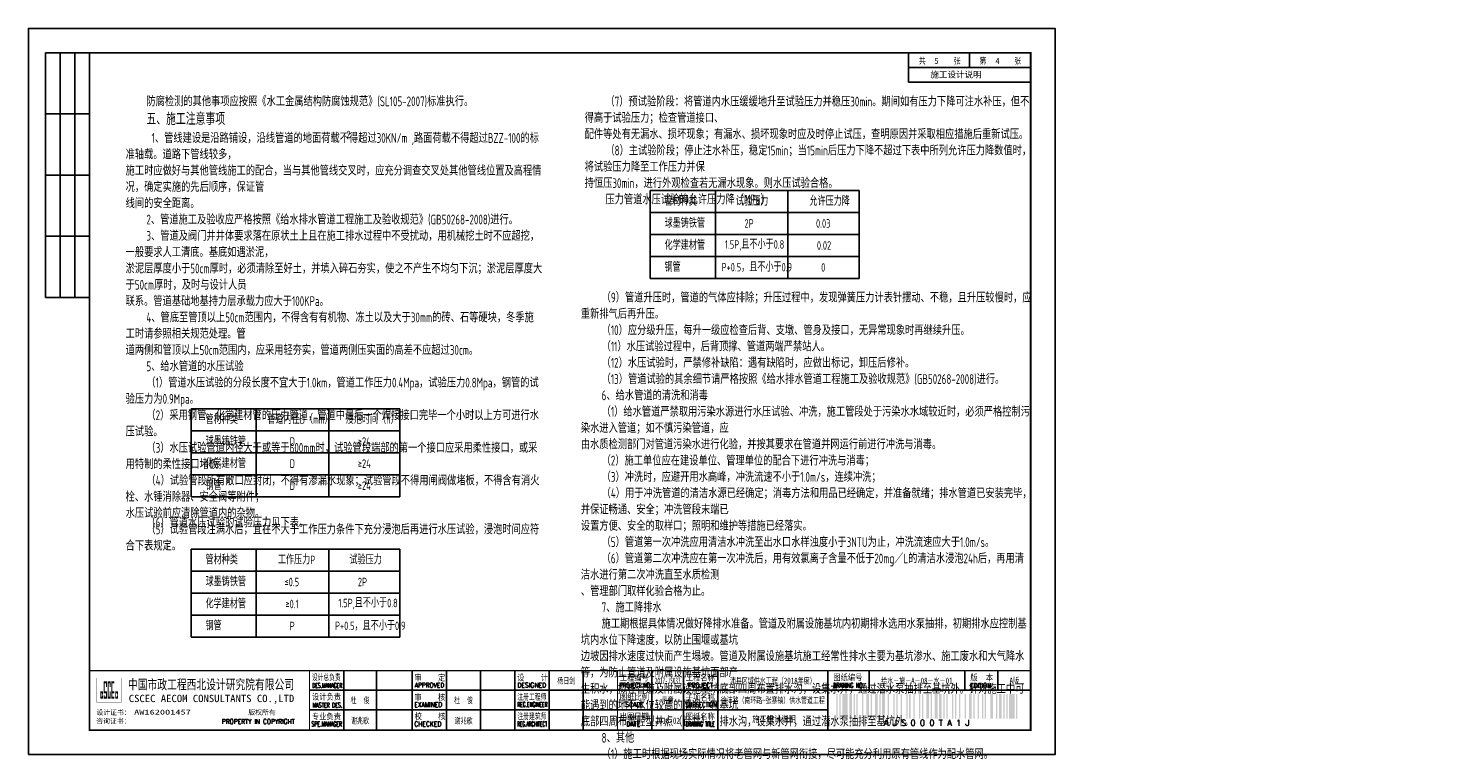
# Paper-space layout 'Layout1' of a CAD drawing. Extents: x 2184 to 6879, y -5477 to -3492.
# Tile 13 of 14: x 5819 to 6400, y -4938 to -4641. Entities that reach past the tile are written whole.
import ezdxf
from ezdxf.enums import TextEntityAlignment as Align

# ---------------------------------------------------------------- set-up
doc = ezdxf.new("R2010")
doc.units = 0
doc.layers.get('0').update_dxf_attribs({"linetype": 'CONTINUOUS'})
doc.layers.add('GPSCOMMON', color=7, linetype='CONTINUOUS')
doc.layers.add('标注', color=7, linetype='CONTINUOUS')
doc.styles.add('gpshz', font='tssdeng.shx', dxfattribs={"width": 0.7, "height": 2.5, "bigfont": 'hztxt.shx'})
doc.styles.get("Standard").update_dxf_attribs({"font": 'rs.shx', "bigfont": 'hztxt.shx'})
doc.styles.add('图签', font='txt', dxfattribs={"width": 0.66})
doc.styles.add('图签 1', font='romanc.shx', dxfattribs={"width": 0.8})
doc.styles.add('图签1', font='romanc.shx', dxfattribs={"width": 0.8})
doc.styles.add('宋体', font='txt')

# ---------------------------------------------------------------- blocks, each defined once
blk = doc.blocks.new('*U28')
at = {"linetype": 'Continuous'}
h = blk.add_hatch(color=0, dxfattribs=at)
h.paths.add_polyline_path([(30.15, 24.21), (30.15, 23.67), (29.79, 23.67), (29.79, 25.06), (30.15, 25.06), (30.15, 24.58), (30.49, 24.58), (30.49, 25.94), (29.45, 25.94), (29.45, 22.84), (30.49, 22.84), (30.49, 24.21)])
h.paths.add_polyline_path([(30.83, 24.21), (30.83, 22.84), (32.1, 22.84), (32.1, 25.94), (31.17, 25.94), (31.17, 29.16), (31.76, 29.16), (31.76, 27.64), (32.1, 27.64), (32.1, 29.98), (30.83, 29.98), (30.83, 25.06), (31.76, 25.06), (31.76, 23.67), (31.17, 23.67), (31.17, 24.21)])
h.paths.add_polyline_path([(33.25, 25.94), (33.25, 23.67), (32.78, 23.67), (32.78, 29.16), (33.25, 29.16), (33.25, 27.64), (33.59, 27.64), (33.59, 29.98), (32.44, 29.98), (32.44, 22.84), (33.59, 22.84), (33.59, 25.94)])
h.paths.add_polyline_path([(35.22, 29.98), (33.93, 29.98), (33.93, 22.84), (35.22, 22.84), (35.22, 23.67), (34.27, 23.67), (34.27, 25.06), (35.22, 25.06), (35.22, 25.94), (34.27, 25.94), (34.27, 29.16), (35.22, 29.16)])
h.paths.add_polyline_path([(36.25, 24.21), (36.25, 23.67), (35.9, 23.67), (35.9, 25.06), (36.25, 25.06), (36.25, 24.58), (36.59, 24.58), (36.59, 25.94), (35.56, 25.94), (35.56, 22.84), (36.59, 22.84), (36.59, 24.21)])
at = {"color": 0}
for p, q in [((7, 287), (7, 187)), ((25, 287), (7, 287)), ((13, 287), (13, 187)), ((19, 287), (19, 187)), ((360, 275), (360, 287)), ((385, 281), (385, 287)), ((410, 275), (410, 287)), ((360, 281), (410, 281)), ((360, 275), (410, 275)), ((25, 262), (7, 262)), ((25, 237), (7, 237)), ((25, 212), (7, 212)), ((25, 187), (7, 187)), ((129, 10.34), (129, 34.34)), ((142.36, 10.34), (142.36, 34.34)), ((157, 10.34), (157, 34.34)), ((171, 10.34), (171, 34.34)), ((185, 10.34), (185, 34.34)), ((199, 10.34), (199, 34.34)), ((213, 10.34), (213, 34.34)), ((227, 10.34), (227, 34.34)), ((255, 10.34), (255, 34.34)), ((268, 10.34), (268, 34.34)), ((282, 10.34), (282, 34.34)), ((327, 34.34), (327, 26.34)), ((343.88, 34.34), (343.88, 26.34)), ((383.01, 26.34), (383.01, 34.34)), ((396.62, 26.34), (396.62, 34.34)), ((115, 26.34), (330, 26.34)), ((327, 26.34), (410, 26.34)), ((327, 10.34), (327, 26.34)), ((115, 18.34), (327, 18.34))]:
    blk.add_line(p, q, dxfattribs=at)
blk.add_lwpolyline([(0, 0), (420, 0), (420, 297), (0, 297)], close=True, dxfattribs=at)
for points, const_width in [([(410, 10), (410, 287), (25, 287), (25, 10), (410, 10)], 0.75), ([(25, 34.34), (410, 34.34)], 0.5), ([(115, 10.34), (115, 34.34)], 0.5), ([(241, 10.34), (241, 34.34)], 0.5), ([(327, 10.34), (327, 26.34)], 0.35), ([(327, 26.34), (410, 26.34)], 0.35)]:
    blk.add_lwpolyline(points, dxfattribs=dict(at, const_width=const_width))
at = {"color": 0, "linetype": 'Continuous', "const_width": 0.107}
blk.add_lwpolyline([(28, 21.34), (38, 21.34), (38, 31.34), (28, 31.34)], close=True, dxfattribs=at)
at = {"color": 0}
for points in [[(330.54, 14.73), (330.54, 24.73), (331.09, 14.73), (331.09, 24.73)], [(331.74, 14.73), (331.74, 24.73), (332.29, 14.73), (332.29, 24.73)], [(332.94, 14.73), (332.94, 24.73), (335.14, 14.73), (335.14, 24.73)], [(335.79, 14.73), (335.79, 24.73), (336.89, 14.73), (336.89, 24.73)], [(337.54, 14.73), (337.54, 24.73), (338.09, 14.73), (338.09, 24.73)], [(338.74, 14.73), (338.74, 24.73), (339.29, 14.73), (339.29, 24.73)], [(341.04, 14.73), (341.04, 24.73), (341.59, 14.73), (341.59, 24.73)], [(342.79, 14.73), (342.79, 24.73), (343.89, 14.73), (343.89, 24.73)], [(344.54, 14.73), (344.54, 24.73), (345.09, 14.73), (345.09, 24.73)], [(346.29, 14.73), (346.29, 24.73), (347.39, 14.73), (347.39, 24.73)], [(348.04, 14.73), (348.04, 24.73), (348.59, 14.73), (348.59, 24.73)], [(349.24, 14.73), (349.24, 24.73), (350.34, 14.73), (350.34, 24.73)], [(351.54, 14.73), (351.54, 24.73), (352.09, 14.73), (352.09, 24.73)], [(353.84, 14.73), (353.84, 24.73), (354.39, 14.73), (354.39, 24.73)], [(355.04, 14.73), (355.04, 24.73), (355.59, 14.73), (355.59, 24.73)], [(356.79, 14.73), (356.79, 24.73), (357.34, 14.73), (357.34, 24.73)], [(359.09, 14.73), (359.09, 24.73), (359.64, 14.73), (359.64, 24.73)], [(360.29, 14.73), (360.29, 24.73), (360.84, 14.73), (360.84, 24.73)], [(362.04, 14.73), (362.04, 24.73), (362.59, 14.73), (362.59, 24.73)], [(364.34, 14.73), (364.34, 24.73), (364.89, 14.73), (364.89, 24.73)], [(365.54, 14.73), (365.54, 24.73), (366.09, 14.73), (366.09, 24.73)], [(367.29, 14.73), (367.29, 24.73), (368.39, 14.73), (368.39, 24.73)], [(369.04, 14.73), (369.04, 24.73), (369.59, 14.73), (369.59, 24.73)], [(370.79, 14.73), (370.79, 24.73), (371.89, 14.73), (371.89, 24.73)], [(372.54, 14.73), (372.54, 24.73), (373.64, 14.73), (373.64, 24.73)], [(374.29, 14.73), (374.29, 24.73), (374.84, 14.73), (374.84, 24.73)], [(375.49, 14.73), (375.49, 24.73), (376.04, 14.73), (376.04, 24.73)], [(377.79, 14.73), (377.79, 24.73), (378.34, 14.73), (378.34, 24.73)], [(378.99, 14.73), (378.99, 24.73), (379.54, 14.73), (379.54, 24.73)], [(380.74, 14.73), (380.74, 24.73), (381.29, 14.73), (381.29, 24.73)], [(383.04, 14.73), (383.04, 24.73), (383.59, 14.73), (383.59, 24.73)], [(384.79, 14.73), (384.79, 24.73), (385.89, 14.73), (385.89, 24.73)], [(386.54, 14.73), (386.54, 24.73), (387.09, 14.73), (387.09, 24.73)], [(388.29, 14.73), (388.29, 24.73), (388.84, 14.73), (388.84, 24.73)], [(390.04, 14.73), (390.04, 24.73), (390.59, 14.73), (390.59, 24.73)], [(391.24, 14.73), (391.24, 24.73), (391.79, 14.73), (391.79, 24.73)], [(393.54, 14.73), (393.54, 24.73), (394.64, 14.73), (394.64, 24.73)], [(395.84, 14.73), (395.84, 24.73), (396.39, 14.73), (396.39, 24.73)], [(397.04, 14.73), (397.04, 24.73), (398.14, 14.73), (398.14, 24.73)], [(398.79, 14.73), (398.79, 24.73), (399.34, 14.73), (399.34, 24.73)], [(399.99, 14.73), (399.99, 24.73), (400.54, 14.73), (400.54, 24.73)], [(401.19, 14.73), (401.19, 24.73), (403.39, 14.73), (403.39, 24.73)], [(404.04, 14.73), (404.04, 24.73), (404.59, 14.73), (404.59, 24.73)], [(404.59, 14.73), (404.59, 24.73), (404.59, 14.73), (404.59, 24.73)], [(404.59, 14.73), (404.59, 24.73), (404.59, 14.73), (404.59, 24.73)], [(404.59, 14.73), (404.59, 24.73), (404.59, 14.73), (404.59, 24.73)], [(404.59, 14.73), (404.59, 24.73), (404.59, 14.73), (404.59, 24.73)], [(404.59, 14.73), (404.59, 24.73), (404.59, 14.73), (404.59, 24.73)], [(404.59, 14.73), (404.59, 24.73), (404.59, 14.73), (404.59, 24.73)], [(404.59, 14.73), (404.59, 24.73), (404.59, 14.73), (404.59, 24.73)], [(404.59, 14.73), (404.59, 24.73), (404.59, 14.73), (404.59, 24.73)], [(404.59, 14.73), (404.59, 24.73), (404.59, 14.73), (404.59, 24.73)], [(404.59, 14.73), (404.59, 24.73), (404.59, 14.73), (404.59, 24.73)], [(404.59, 14.73), (404.59, 24.73), (404.59, 14.73), (404.59, 24.73)], [(404.59, 14.73), (404.59, 24.73), (404.59, 14.73), (404.59, 24.73)], [(404.59, 14.73), (404.59, 24.73), (404.59, 14.73), (404.59, 24.73)], [(404.59, 14.73), (404.59, 24.73), (404.59, 14.73), (404.59, 24.73)], [(404.59, 14.73), (404.59, 24.73), (404.59, 14.73), (404.59, 24.73)], [(404.59, 14.73), (404.59, 24.73), (404.59, 14.73), (404.59, 24.73)], [(404.59, 14.73), (404.59, 24.73), (404.59, 14.73), (404.59, 24.73)]]:
    blk.add_solid(points, dxfattribs=at)
at = {"color": 0, "linetype": 'Continuous'}
for s, height, style, width, p in [('共       张', 2.5, '图签', 0.8, (364.26, 282.49)), ('第       张', 2.5, '图签', 0.8, (389.04, 282.49)), ('中国市政工程西北设计研究院有限公司', 4, '图签', 0.74, (40.74, 26.71)), ('设计总负责', 2.5, '图签', 0.67, (115.98, 30.39)), ('DES.MANAGER', 2, '图签1', 0.55, (116.1, 27.26)), ('APPROVED', 2, '图签 1', 0.75, (158.02, 27.38)), ('审    定', 2.5, '图签', 0.85, (157.92, 30.22)), ('设    计', 2.5, '图签', 0.85, (199.94, 30.25)), ('DESIGNED', 2, '图签 1', 0.78, (199.99, 27.38)), ('PROJECT NO.', 2, '图签 1', 0.6, (241.93, 27.38)), ('工程编号', 2.5, '图签', 0.85, (241.94, 30.2)), ('工程名称', 2.5, '图签', 0.85, (268.91, 30.22)), ('PROJECT', 2, '图签 1', 0.8, (269.68, 27.39)), ('DRAWING NO.', 2, '图签 1', 0.59, (329.18, 27.29)), ('图纸编号', 2.5, '图签', 0.85, (329.28, 30.36)), ('EDITION', 2, '图签 1', 0.75, (385.15, 27.26)), ('版  本', 2.5, '图签', 0.85, (385.33, 30.27)), ('CSCEC AECOM CONSULTANTS CO.,LTD', 3, '图签', 1.07, (41.06, 21.47)), ('设计负责', 2.5, '图签', 0.85, (115.98, 22.4)), ('审    核', 2.5, '图签', 0.85, (157.92, 22.21)), ('注册工程师', 2.5, '图签', 0.68, (200, 22.38)), ('图纸比例', 2.5, '图签', 0.85, (241.94, 22.31)), ('子项名称', 2.5, '图签', 0.85, (268.88, 22.24)), ('MASTER DES.', 2, '图签1', 0.57, (116.21, 19.2)), ('EXAMINED', 2, '图签 1', 0.79, (157.88, 19.46)), ('REG.ENGINEER', 2, '图签 1', 0.53, (199.98, 19.5)), ('SCALE', 2, '图签 1', 0.8, (244.22, 19.48)), ('SUBSECTION', 2, '图签 1', 0.64, (268.76, 19.39)), ('PROPERTY IN COPYRIGHT', 2, '图签 1', 0.8, (79.11, 12.55)), ('SPE.MANAGER', 2, '图签 1', 0.56, (115.81, 11.53)), ('专业负责', 2.5, '图签', 0.85, (115.95, 14.38)), ('CHECKED', 2, '图签 1', 0.85, (157.85, 11.55)), ('校    核', 2.5, '图签', 0.85, (158, 14.42)), ('注册建筑师', 2.5, '图签', 0.68, (200.02, 14.45)), ('REG.ARCHITECT', 2, '图签 1', 0.5, (199.98, 11.52)), ('出图日期', 2.5, '图签', 0.85, (241.87, 14.4)), ('DATE', 2, '图签 1', 0.8, (244.61, 11.52)), ('DRAWING TITLE', 2, '图签 1', 0.5, (268.86, 11.53)), ('图纸名称', 2.5, '图签', 0.85, (268.91, 14.33))]:
    blk.add_text(s, height=height, dxfattribs=dict(at, style=style, width=width)).set_placement(p)
at = {"color": 0, "linetype": 'Continuous', "style": '图签'}
for s, p in [('设计证书：', (27.85, 16.24)), ('版权所有', (89.96, 16.29)), ('咨询证书：', (27.76, 12.7))]:
    blk.add_text(s, height=2, dxfattribs=at).set_placement(p)
at = {"color": 0}
blk.add_text('A J S 0 0 0 T A 1 J ', height=2.5, dxfattribs=at).set_placement((368.31, 14.23), align=Align.TOP_CENTER)
at = {"color": 0, "linetype": 'Continuous', "style": '图签', "flags": 8}
for tag, width, p, p2 in [('设计总负责', 0.611046, (130.25, 28.99), (141.11, 28.99)), ('工程名称', 2.988281, (283.25, 28.99), (325.75, 28.99)), ('图纸编号', 2.575163, (345.13, 28.99), (381.76, 28.99)), ('子项名称', 2.988281, (283.25, 20.99), (325.75, 20.99))]:
    blk.add_attdef(tag, text='', height=2.5, dxfattribs=dict(at, width=width)).set_placement(p, p2, align=Align.FIT)
at = {"color": 0, "linetype": 'Continuous', "ltscale": 0.055, "style": '图签', "flags": 8}
for tag, width, p, p2 in [('审定', 1.617188, (172.25, 28.99), (183.75, 28.99)), ('设计', 1.617188, (214.25, 28.99), (225.75, 28.99)), ('工程编号', 0.738284, (256.25, 28.99), (266.75, 28.99)), ('版本', 1.530605, (397.87, 28.99), (408.75, 28.99)), ('设计负责', 0.763807, (130.25, 20.99), (141.11, 20.99)), ('审核', 1.617188, (172.25, 20.99), (183.75, 20.99)), ('注册工程师', 0.646875, (214.25, 20.99), (225.75, 20.99)), ('图纸比例', 0.738284, (256.25, 20.99), (266.75, 20.99)), ('专业负责', 0.763807, (130.25, 12.65), (141.11, 12.65)), ('校核', 1.617188, (172.25, 12.65), (183.75, 12.65)), ('注册建筑师', 0.646875, (214.25, 12.65), (225.75, 12.65)), ('出图日期', 0.738284, (256.25, 12.65), (266.75, 12.65))]:
    blk.add_attdef(tag, text='', height=2.5, dxfattribs=dict(at, width=width)).set_placement(p, p2, align=Align.FIT)
at = {"color": 0, "linetype": 'Continuous', "style": '图签'}
for tag, p, width in [('设计证书', (43.26, 16.37), 1.55), ('咨询证书', (43.26, 12.88), 0.9)]:
    blk.add_attdef(tag, p, '', height=2, dxfattribs=dict(at, width=width))
at = {"color": 0, "linetype": 'Continuous', "style": '图签', "width": 0.85}
for tag, height, p in [('图纸名称_2_1', 2.2, (305.02, 15.12)), ('图纸名称_1_1', 2.5, (305.02, 13.35)), ('图纸名称_2_2', 2.2, (305.02, 11.51))]:
    blk.add_attdef(tag, text='', height=height, dxfattribs=at).set_placement(p, align=Align.CENTER)
blk = doc.blocks.new('20180504.1559522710')
at = {"color": 0}
blk.add_line((6203.95, -4656.85), (6203.95, -4650.85), dxfattribs=at)
at = {"layer": 'GPSCOMMON'}
for p, q in [((6073.27, -4707.2), (6158.73, -4707.2)), ((6073.27, -4707.2), (6073.27, -4743.2)), ((6099.97, -4707.2), (6099.97, -4743.2)), ((6129.6, -4707.2), (6129.6, -4743.2)), ((6158.73, -4707.2), (6158.73, -4743.2)), ((6073.27, -4716.2), (6158.73, -4716.2)), ((6073.27, -4725.2), (6158.73, -4725.2)), ((6073.27, -4734.2), (6158.73, -4734.2)), ((6073.27, -4743.2), (6158.73, -4743.2)), ((5885.5, -4796.43), (5970.95, -4796.43)), ((5885.5, -4796.43), (5885.5, -4832.43)), ((5912.19, -4796.43), (5912.19, -4832.43)), ((5941.83, -4796.43), (5941.83, -4832.43)), ((5970.95, -4796.43), (5970.95, -4832.43)), ((5885.5, -4805.43), (5970.95, -4805.43)), ((5885.5, -4814.43), (5970.95, -4814.43)), ((5885.5, -4823.43), (5970.95, -4823.43)), ((5885.5, -4832.43), (5970.95, -4832.43)), ((5885.5, -4853.84), (5970.95, -4853.84)), ((5885.5, -4853.84), (5885.5, -4889.84)), ((5912.19, -4853.84), (5912.19, -4889.84)), ((5941.83, -4853.84), (5941.83, -4889.84)), ((5970.95, -4853.84), (5970.95, -4889.84)), ((5885.5, -4862.84), (5970.95, -4862.84)), ((5885.5, -4871.84), (5970.95, -4871.84)), ((5885.5, -4880.84), (5970.95, -4880.84)), ((5885.5, -4889.84), (5970.95, -4889.84))]:
    blk.add_line(p, q, dxfattribs=at)
ref = blk.add_blockref('*U28', (5818.95, -4937.85))
ref.add_attrib('版本', 'A版', dxfattribs={"color": 0, "height": 2.5, "style": '图签', "width": 0.7, "flags": 8}).set_placement((6222.25, -4908.86), align=Align.CENTER)
ref.add_attrib('图纸编号', '给水－施－A－08－水－01', dxfattribs={"color": 0, "height": 2.5, "style": '图签', "width": 0.7, "flags": 8}).set_placement((6182.39, -4908.86), align=Align.CENTER)
ref.add_attrib('子项名称', '徐沛路（南环路~张寨镇）供水管道工程', dxfattribs={"color": 0, "height": 2.5, "style": '图签', "width": 0.679241, "flags": 8}).set_placement((6102.2, -4916.86), (6144.7, -4916.86), align=Align.FIT)
ref.add_attrib('工程名称', '沛县区域供水工程（2018年度）', dxfattribs={"color": 0, "height": 2.5, "style": '图签', "width": 0.7, "flags": 8}).set_placement((6123.45, -4908.86), align=Align.CENTER)
ref.add_attrib('出图日期', '2018-02', dxfattribs={"color": 0, "height": 2.5, "style": '图签', "width": 0.7, "flags": 8}).set_placement((6080.45, -4925.2), align=Align.CENTER)
ref.add_attrib('图纸比例', '示意', dxfattribs={"color": 0, "height": 2.5, "style": '图签', "width": 0.7, "flags": 8}).set_placement((6080.45, -4916.86), align=Align.CENTER)
ref.add_attrib('工程编号', '2017-JS037', dxfattribs={"color": 0, "height": 2.5, "style": '图签', "width": 0.587346, "flags": 8}).set_placement((6075.2, -4908.86), (6085.7, -4908.86), align=Align.FIT)
ref.add_attrib('设计', '杨日剑', dxfattribs={"color": 0, "height": 2.5, "style": '图签', "width": 0.7, "flags": 8}).set_placement((6038.95, -4908.86), align=Align.CENTER)
ref.add_attrib('校核', '谢兆歌', dxfattribs={"color": 0, "height": 2.5, "style": '图签', "width": 0.7, "flags": 8}).set_placement((5996.95, -4925.2), align=Align.CENTER)
ref.add_attrib('审核', '杜  俊', dxfattribs={"color": 0, "height": 2.5, "style": '图签', "width": 0.7, "flags": 8}).set_placement((5996.95, -4916.86), align=Align.CENTER)
ref.add_attrib('专业负责', '谢兆歌', dxfattribs={"color": 0, "height": 2.5, "style": '图签', "width": 0.7, "flags": 8}).set_placement((5954.63, -4925.2), align=Align.CENTER)
ref.add_attrib('设计负责', '杜  俊', dxfattribs={"color": 0, "height": 2.5, "style": '图签', "width": 0.7, "flags": 8}).set_placement((5954.63, -4916.86), align=Align.CENTER)
ref.add_attrib('设计证书', 'AW162001457', (5862.2, -4921.48), dxfattribs={"color": 0, "height": 2, "style": '图签', "width": 1.55})
ref.add_attrib('图纸名称_1_1', '施工设计说明', dxfattribs={"color": 0, "height": 2.5, "style": '图签', "width": 0.85}).set_placement((6123.97, -4924.5), align=Align.CENTER)
at = {"style": '宋体'}
for s, p in [('5', (6189.59, -4655.38)), ('4', (6214.59, -4655.38))]:
    blk.add_text(s, height=2.5, dxfattribs=at).set_placement(p)
at = {"color": 7, "char_height": 4, "attachment_point": 1, "style": 'gpshz'}
for s, insert, width in [('     {\\C256;防腐检测的其他事项应按照《水工金属结构防腐蚀规范》\\Ftssdeng|c0;(SL105-2007)\\Ftssdeng,hztxt|c134;标准执行。\\P     \\H1.25x;五、施工注意事项\\Ftssdeng|c134;\\P     \\Ftssdeng|c0;\\H0.8001x;1\\Ftssdeng,hztxt|c134;、管线建设是沿路铺设，沿线管道的地面荷载不得超过\\Ftssdeng|c0;30KN/m\\Ftssdeng|c134; ,\\Ftssdeng,hztxt|c134;路面荷载不得超过\\Ftssdeng|c0;BZZ-100\\Ftssdeng,hztxt|c134;的标准轴载。道路下管线较多，\\P施工时应做好与其他管线施工的配合，当与其他管线交叉时，应充分调查交叉处其他管线位置及高程情况，确定实施的先后顺序，保证管\\P线间的安全距离。\\Ftssdeng|c134;\\P     \\Ftssdeng|c0;2\\Ftssdeng,hztxt|c134;、管道施工及验收应严格按照《给水排水管道工程施工及验收规范》\\Ftssdeng|c0;(GB50268-2008)\\Ftssdeng,hztxt|c134;进行。\\Ftssdeng|c134;\\P     \\Ftssdeng|c0;3\\Ftssdeng,hztxt|c134;、管道及阀门井井体要求落在原状土上且在施工排水过程中不受扰动，用机械挖土时不应超挖，一般要求人工清底。基底如遇淤泥，\\P淤泥层厚度小于\\Ftssdeng|c0;50cm\\Ftssdeng,hztxt|c134;厚时，必须清除至好土，并填入碎石夯实，使之不产生不均匀下沉；淤泥层厚度大于\\Ftssdeng|c0;50cm\\Ftssdeng,hztxt|c134;厚时，及时与设计人员\\P联系。管道基础地基持力层承载力应大于\\Ftssdeng|c0;100KPa\\Ftssdeng,hztxt|c134;。\\Ftssdeng|c134;\\P     \\Ftssdeng|c0;4\\Ftssdeng,hztxt|c134;、管底至管顶以上\\Ftssdeng|c0;50cm\\Ftssdeng,hztxt|c134;范围内，不得含有有机物、冻土以及大于\\Ftssdeng|c0;30mm\\Ftssdeng,hztxt|c134;的砖、石等硬块，冬季施工时请参照相关规范处理。管\\P道两侧和管顶以上\\Ftssdeng|c0;50cm\\Ftssdeng,hztxt|c134;范围内，应采用轻夯实，管道两侧压实面的高差不应超过\\Ftssdeng|c0;30cm\\Ftssdeng,hztxt|c134;。\\Ftssdeng|c134;\\P     \\Ftssdeng|c0;5\\Ftssdeng,hztxt|c134;、给水管道的水压试验\\Ftssdeng|c134;\\P     \\Ftssdeng,hztxt|c134;（\\Ftssdeng|c0;1\\Ftssdeng,hztxt|c134;）管道水压试验的分段长度不宜大于\\Ftssdeng|c0;1.0km\\Ftssdeng,hztxt|c134;，管道工作压力\\Ftssdeng|c0;0.4Mpa\\Ftssdeng,hztxt|c134;，试验压力\\Ftssdeng|c0;0.8Mpa\\Ftssdeng,hztxt|c134;，钢管的试验压力为\\Ftssdeng|c0;0.9Mpa\\Ftssdeng,hztxt|c134;。\\Ftssdeng|c134;\\P     \\Ftssdeng,hztxt|c134;（\\Ftssdeng|c0;2\\Ftssdeng,hztxt|c134;）采用钢管、化学建材管的压力管道，管道中最后一个焊接接口完毕一个小时以上方可进行水压试验。\\Ftssdeng|c134;\\P     \\Ftssdeng,hztxt|c134;（\\Ftssdeng|c0;3\\Ftssdeng,hztxt|c134;）水压试验管道内径大于或等于\\Ftssdeng|c0;600mm\\Ftssdeng,hztxt|c134;时，试验管段端部的第一个接口应采用柔性接口，或采用特制的柔性接口堵板。\\Ftssdeng|c134;\\P     \\Ftssdeng,hztxt|c134;（\\Ftssdeng|c0;4\\Ftssdeng,hztxt|c134;）试验管段所有敞口应封闭，不得有渗漏水现象；试验管段不得用闸阀做堵板，不得含有消火栓、水锤消除器、安全阀等附件；\\P水压试验前应清除管道内的杂物。\\P     \\H0.9999x;（\\Ftssdeng|c0;5\\Ftssdeng,hztxt|c134;）试验管段注满水后，宜在不大于工作压力条件下充分浸泡后再进行水压试验，浸泡时间应符合下表规定。}', (5858.72, -4668.68), 170), ('     {\\C256;（\\Ftssdeng|c0;7\\Ftssdeng,hztxt|c134;）预试验阶段：将管道内水压缓缓地升至试验压力并稳压\\Ftssdeng|c0;30min\\Ftssdeng,hztxt|c134;。期间如有压力下降可注水补压，但不得高于试验压力；检查管道接口、\\P配件等处有无漏水、损坏现象；有漏水、损坏现象时应及时停止试压，查明原因并采取相应措施后重新试压。\\Ftssdeng|c134;\\P     \\Ftssdeng,hztxt|c134;（\\Ftssdeng|c0;8\\Ftssdeng,hztxt|c134;）主试验阶段；停止注水补压，稳定\\Ftssdeng|c0;15min\\Ftssdeng,hztxt|c134;；当\\Ftssdeng|c0;15min\\Ftssdeng,hztxt|c134;后压力下降不超过下表中所列允许压力降数值时，将试验压力降至工作压力并保\\P持恒压\\Ftssdeng|c0;30min\\Ftssdeng,hztxt|c134;，进行外观检查若无漏水现象。则水压试验合格。\\Ftssdeng|c134;\\P     \\Ftssdeng,hztxt|c134;压力管道水压试验的允许压力降（\\Ftssdeng|c0;MPa\\Ftssdeng,hztxt|c134;）}', (6046.49, -4668.78), 182.4552), ('     {\\C256;（\\Ftssdeng|c0;9\\Ftssdeng,hztxt|c134;）管道升压时，管道的气体应排除；升压过程中，发现弹簧压力计表针摆动、不稳，且升压较慢时，应重新排气后再升压。\\Ftssdeng|c134;\\P     \\Ftssdeng,hztxt|c134;（\\Ftssdeng|c0;10\\Ftssdeng,hztxt|c134;）应分级升压，每升一级应检查后背、支墩、管身及接口，无异常现象时再继续升压。\\Ftssdeng|c134;\\P     \\Ftssdeng,hztxt|c134;（\\Ftssdeng|c0;11\\Ftssdeng,hztxt|c134;）水压试验过程中，后背顶撑、管道两端严禁站人。\\Ftssdeng|c134;\\P     \\Ftssdeng,hztxt|c134;（\\Ftssdeng|c0;12\\Ftssdeng,hztxt|c134;）水压试验时，严禁修补缺陷：遇有缺陷时，应做出标记，卸压后修补。\\Ftssdeng|c134;\\P     \\Ftssdeng,hztxt|c134;（\\Ftssdeng|c0;13\\Ftssdeng,hztxt|c134;）管道试验的其余细节请严格按照《给水排水管道工程施工及验收规范》\\Ftssdeng|c0;(GB50268-2008)\\Ftssdeng,hztxt|c134;进行。\\Ftssdeng|c134;\\P     \\Ftssdeng|c0;6\\Ftssdeng,hztxt|c134;、给水管道的清洗和消毒\\Ftssdeng|c134;\\P     \\Ftssdeng,hztxt|c134;（\\Ftssdeng|c0;1\\Ftssdeng,hztxt|c134;）给水管道严禁取用污染水源进行水压试验、冲洗，施工管段处于污染水水域较近时，必须严格控制污染水进入管道；如不慎污染管道，应\\P由水质检测部门对管道污染水进行化验，并按其要求在管道并网运行前进行冲洗与消毒。\\Ftssdeng|c134;\\P     \\Ftssdeng,hztxt|c134;（\\Ftssdeng|c0;2\\Ftssdeng,hztxt|c134;）施工单位应在建设单位、管理单位的配合下进行冲洗与消毒；\\P     （\\Ftssdeng|c0;3\\Ftssdeng,hztxt|c134;）冲洗时，应避开用水高峰，冲洗流速不小于\\Ftssdeng|c0;1.0m/s\\Ftssdeng,hztxt|c134;，连续冲洗；\\Ftssdeng|c134;\\P     \\Ftssdeng,hztxt|c134;（\\Ftssdeng|c0;4\\Ftssdeng,hztxt|c134;）用于冲洗管道的清洁水源已经确定；消毒方法和用品已经确定，并准备就绪；排水管道已安装完毕，并保证畅通、安全；冲洗管段末端已\\P设置方便、安全的取样口；照明和维护等措施已经落实。\\Ftssdeng|c134;\\P     \\Ftssdeng,hztxt|c134;（\\Ftssdeng|c0;5\\Ftssdeng,hztxt|c134;）管道第一次冲洗应用清洁水冲洗至出水口水样浊度小于\\Ftssdeng|c0;3NTU\\Ftssdeng,hztxt|c134;为止，冲洗流速应大于\\Ftssdeng|c0;1.0m/s\\Ftssdeng,hztxt|c134;。\\Ftssdeng|c134;\\P     \\Ftssdeng,hztxt|c134;（\\Ftssdeng|c0;6\\Ftssdeng,hztxt|c134;）管道第二次冲洗应在第一次冲洗后，用有效氯离子含量不低于\\Ftssdeng|c0;20mg\\Ftssdeng,hztxt|c134;／\\Ftssdeng|c0;L\\Ftssdeng,hztxt|c134;的清洁水浸泡\\Ftssdeng|c0;24h\\Ftssdeng,hztxt|c134;后，再用清洁水进行第二次冲洗直至水质检测\\P、管理部门取样化验合格为止。\\Ftssdeng|c134;\\P     \\Ftssdeng|c0;7\\Ftssdeng,hztxt|c134;、施工降排水\\Ftssdeng|c134;\\P     \\Ftssdeng,hztxt|c134;施工期根据具体情况做好降排水准备。管道及附属设施基坑内初期排水选用水泵抽排，初期排水应控制基坑内水位下降速度，以防止围堰或基坑\\P边坡因排水速度过快而产生塌坡。管道及附属设施基坑施工经常性排水主要为基坑渗水、施工废水和大气降水等，为防止管道及附属设施基坑面部产\\P生积水，拟在管道及附属设施基坑底部四周布置排水沟，设集水井，通过潜水泵抽排至基坑外。针对施工中可能遇到的地下水位较高的情况，在基坑\\P底部四周布置轻型井点（针井），排水沟，设集水井，通过潜水泵抽排至基坑外。\\Ftssdeng|c134;\\P     \\Ftssdeng|c0;8\\Ftssdeng,hztxt|c134;、其他\\Ftssdeng|c134;\\P     \\Ftssdeng,hztxt|c134;（\\Ftssdeng|c0;1\\Ftssdeng,hztxt|c134;）施工时根据现场实际情况将老管网与新管网衔接，尽可能充分利用原有管线作为配水管网。}', (6044.94, -4748.93), 184.002), ('     {\\C256;（\\Ftssdeng|c0;6\\Ftssdeng,hztxt|c134;）管道水压试验的试验压力见下表。}', (5858.72, -4840.92), 170)]:
    blk.add_mtext(s, dxfattribs=dict(at, insert=insert, width=width))
at = {"layer": 'GPSCOMMON', "color": 6, "insert": (5949.06, -4684.22), "char_height": 3, "width": 2.1188, "attachment_point": 4, "style": 'gpshz'}
blk.add_mtext('{\\Ftssdeng|c134;2}', dxfattribs=at)
at = {"layer": 'GPSCOMMON', "char_height": 3.5, "attachment_point": 4, "style": 'gpshz'}
for s, insert, width in [('管材种类', (6079.19, -4711.62), 26.1561), ('试验压力', (6108.39, -4711.62), 26.1561), ('允许压力降', (6138.43, -4711.62), 26.1561), ('球墨铸铁管', (6079.19, -4720.62), 26.1561), ('2P', (6111.86, -4720.62), 3.1719), ('{\\Ftssdeng|c134;0.03}', (6141.13, -4720.62), 3.1719), ('化学建材管', (6079.19, -4729.62), 26.1561), ('1.5P,且不小于0.8', (6103.88, -4729.62), 33.647), ('0.02', (6141.49, -4729.62), 3.1719), ('钢管', (6079.19, -4738.62), 26.1561), ('P+0.5，且不小于0.9', (6102.49, -4738.62), 33.077), ('0', (6143.23, -4738.62), 3.8305), ('管材种类', (5891.42, -4800.85), 26.1561), ('管道内径D（mm）', (5916.69, -4800.85), 26.1561), ('浸泡时间（h）', (5948.77, -4800.85), 26.1561), ('球墨铸铁管', (5891.42, -4809.85), 26.1561), ('D', (5925.82, -4809.85), 3.1719), ('≥24', (5953.71, -4809.85), 3.1719), ('化学建材管', (5891.42, -4818.85), 26.1561), ('D', (5925.82, -4818.85), 3.9769), ('≥24', (5953.71, -4818.85), 3.1719), ('钢管', (5891.42, -4827.85), 26.1561), ('D', (5925.82, -4827.85), 3.8305), ('≥24', (5953.71, -4827.85), 3.1719), ('管材种类', (5891.42, -4858.26), 26.1561), ('工作压力P', (5921.02, -4858.26), 26.1561), ('试验压力', (5950.25, -4858.26), 26.1561), ('球墨铸铁管', (5891.42, -4867.26), 26.1561), ('2P', (5953.71, -4867.26), 3.1719), ('{\\Ftssdeng|c134;≤0.5}', (5923.72, -4867.26), 3.1719), ('化学建材管', (5891.42, -4876.26), 26.1561), ('≥0.1', (5924.08, -4876.26), 3.1719), ('1.5P,且不小于0.8', (5945.74, -4876.26), 33.647), ('钢管', (5891.42, -4885.26), 26.1561), ('P', (5925.82, -4885.26), 3.8305), ('P+0.5，且不小于0.9', (5944.35, -4885.26), 33.077)]:
    blk.add_mtext(s, dxfattribs=dict(at, insert=insert, width=width))
at = {"layer": '标注', "color": 7, "lineweight": -3, "style": '宋体'}
blk.add_text('施工设计说明', height=2.5, dxfattribs=at).set_placement((6187.91, -4661))

psp = doc.layouts.get("Layout1")

# ---------------------------------------------------------------- block references
at = {"layer": 'GPSCOMMON'}
psp.add_blockref('20180504.1559522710', (0, 0), dxfattribs=at)

doc.saveas('drawing.dxf')
